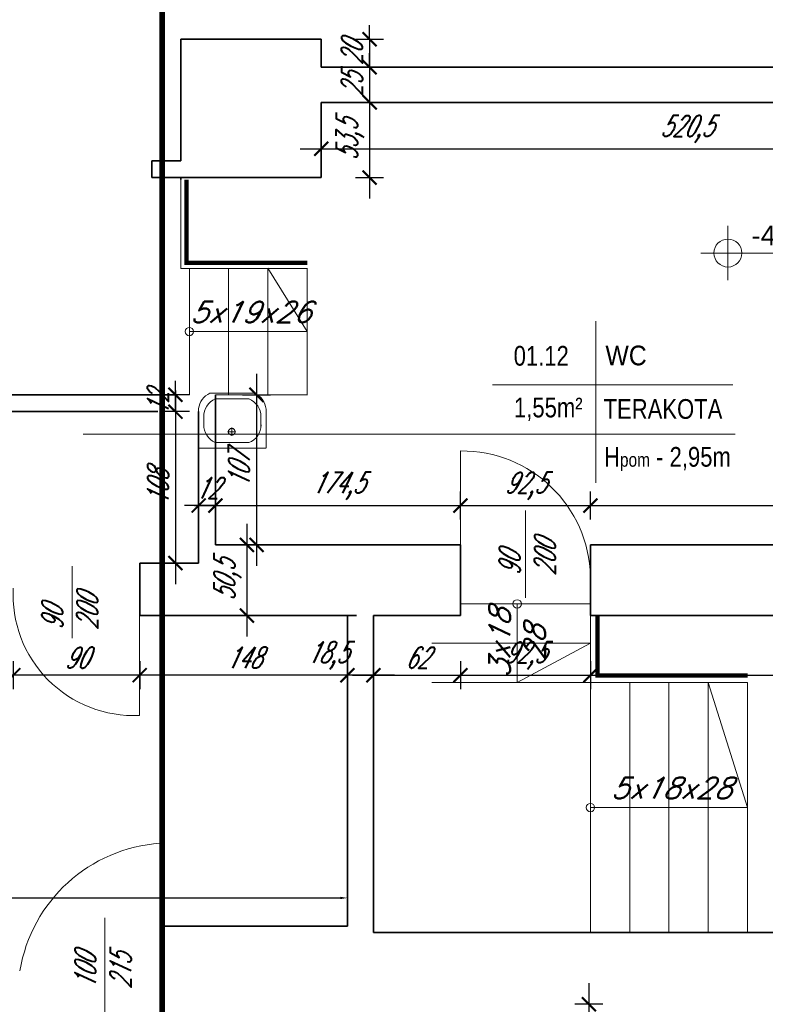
# Model space of a CAD drawing. Header units: millimetres. Extents: x 402 to 79005, y -7782 to 89952.
# Tile 242 of 256: x 26702 to 27234, y 36409 to 37111. Entities that reach past the tile are written whole.
import ezdxf
from ezdxf.enums import TextEntityAlignment as Align

# ---------------------------------------------------------------- set-up
doc = ezdxf.new("R2010")
doc.units = ezdxf.units.MM
doc.header["$LTSCALE"] = 10
doc.linetypes.add('DASHED', pattern=[19.05, 12.7, -6.35])
doc.layers.get('0').update_dxf_attribs({"lineweight": 0})
doc.layers.get('Defpoints').update_dxf_attribs({"color": 253})
for name, color, linetype, lineweight in [('01 parter - ściany', 253, 'Continuous', 35), ('03-02_schody', 253, 'Continuous', 5), ('03_drzwi', 253, 'Continuous', 15), ('05-01_wymiary', 253, 'Continuous', 5), ('05-03_opis', 253, 'Continuous', 5), ('07_wyposażenie', 253, 'Continuous', 5), ('0_A_GRANICA OPRACOWANIA', 1, 'Continuous', 0), ('0_A_WYMIAROWANIE', 1, 'Continuous', 5)]:
    doc.layers.add(name, color=color, linetype=linetype, lineweight=lineweight)
doc.styles.add('arial', font='ARIAL.TTF')
doc.styles.add('ariel', font='ARIAL.TTF', dxfattribs={"width": 0.8})
doc.styles.add('ariel_wym', font='simplex.shx', dxfattribs={"width": 0.65, "oblique": 25})
doc.styles.add('SIMPLEXD', font='simplex.shx', dxfattribs={"width": 0.6})
doc.dimstyles.new('1-100', dxfattribs={"dimtxt": 16, "dimasz": 5, "dimexe": 0, "dimexo": 0, "dimgap": 5, "dimtad": 1, "dimdec": 1, "dimtxsty": 'SIMPLEXD', "dimcen": 5, "dimclrt": 256, "dimadec": 0, "dimazin": 0, "dimtfac": 1, "dimtdec": 0, "dimtix": 1, "dimtmove": 1, "dimatfit": 3, "dimldrblk": 'LP', "dimfxl": 0, "dimarcsym": 0})
doc.dimstyles.new('ariel 50 wnętrze', dxfattribs={"dimtxt": 15, "dimasz": 10, "dimexe": 10, "dimexo": 0, "dimgap": 5, "dimtad": 1, "dimdec": 1, "dimrnd": 0.5, "dimtxsty": 'ariel_wym', "dimblk": 'ARCHTICK', "dimcen": 2.5, "dimdle": 15, "dimazin": 0, "dimtfac": 1, "dimtdec": 1, "dimtix": 1, "dimtmove": 0, "dimatfit": 3, "dimldrblk": 'DOT', "dimfxl": 0, "dimarcsym": 0})

# ---------------------------------------------------------------- blocks, each defined once
blk = doc.blocks.new('kota rzutowa')
at = {"ltscale": 0.5}
for p, q in [((0, -20.63), (0, 20.63)), ((-20.63, 0), (102.81, 0))]:
    blk.add_line(p, q, dxfattribs=at)
blk.add_circle((0, 0), 10.63, dxfattribs=at)
at = {"ltscale": 0.5, "style": 'arial'}
blk.add_attdef('POZ._POSADKI_WYKOŃCZONWJ', text='', height=15, dxfattribs=at).set_placement((17.95, 1.45), align=Align.BOTTOM_LEFT)
blk.add_attdef('POZ._POSADZKI_KONSTRUKCJA', text='', height=15, dxfattribs=at).set_placement((17.02, -5), align=Align.TOP_LEFT)
blk = doc.blocks.new('_ArchTick')
at = {"color": 0, "linetype": 'ByBlock', "const_width": 0.15}
blk.add_lwpolyline([(-0.5, -0.5), (0.5, 0.5)], dxfattribs=at)
blk = doc.blocks.new('*D244')
at = {"layer": '05-01_wymiary', "color": 0, "lineweight": -2}
for p, q in [((26954.35, 36653.57), (26954.35, 36633.57)), ((27016.28, 36653.57), (27016.28, 36633.57)), ((26939.35, 36643.57), (27031.28, 36643.57))]:
    blk.add_line(p, q, dxfattribs=at)
at = {"layer": 'Defpoints', "color": 0, "lineweight": 0}
for p in [(26954.35, 36686.05), (27016.28, 36686.05), (27016.28, 36643.57)]:
    blk.add_point(p, dxfattribs=at)
at = {"layer": '05-01_wymiary', "color": 0, "lineweight": -2, "xscale": 10, "yscale": 10, "zscale": 10, "rotation": 180}
blk.add_blockref('_ArchTick', (26954.35, 36643.57), dxfattribs=at)
at = {"layer": '05-01_wymiary', "color": 0, "lineweight": -2, "xscale": 10, "yscale": 10, "zscale": 10}
blk.add_blockref('_ArchTick', (27016.28, 36643.57), dxfattribs=at)
at = {"layer": '05-01_wymiary', "color": 0, "insert": (26985.32, 36656.07), "char_height": 15, "attachment_point": 5, "style": 'ariel_wym'}
blk.add_mtext('62', dxfattribs=at)
blk = doc.blocks.new('_Dot')
at = {"color": 0, "linetype": 'ByBlock', "lineweight": -2}
blk.add_line((-0.5, 0), (-1, 0), dxfattribs=at)
at = {"color": 0, "linetype": 'ByBlock', "const_width": 0.5}
blk.add_lwpolyline([(-0.25, 0, 1), (0.25, 0, 1)], format="xyb", close=True, dxfattribs=at)
blk = doc.blocks.new('*D245')
at = {"layer": '05-01_wymiary', "color": 0, "lineweight": -2}
for p, q in [((27016.28, 36653.57), (27016.28, 36633.57)), ((27108.91, 36653.57), (27108.91, 36633.57)), ((27001.28, 36643.57), (27123.91, 36643.57))]:
    blk.add_line(p, q, dxfattribs=at)
at = {"layer": 'Defpoints', "color": 0}
for p in [(27016.28, 36686.05), (27108.91, 36686.05), (27108.91, 36643.57)]:
    blk.add_point(p, dxfattribs=at)
at = {"layer": '05-01_wymiary', "color": 0, "lineweight": -2, "xscale": 10, "yscale": 10, "zscale": 10, "rotation": 180}
blk.add_blockref('_ArchTick', (27016.28, 36643.57), dxfattribs=at)
at = {"layer": '05-01_wymiary', "color": 0, "lineweight": -2, "xscale": 10, "yscale": 10, "zscale": 10}
blk.add_blockref('_ArchTick', (27108.91, 36643.57), dxfattribs=at)
at = {"layer": '05-01_wymiary', "color": 0, "insert": (27062.59, 36657.5), "char_height": 15, "attachment_point": 5, "style": 'ariel_wym'}
blk.add_mtext('92,5', dxfattribs=at)
blk = doc.blocks.new('*D246')
at = {"layer": '05-01_wymiary', "color": 0, "lineweight": -2}
for p, q in [((27108.91, 36653.57), (27108.91, 36633.57)), ((27501.83, 36653.57), (27501.83, 36633.57)), ((27093.91, 36643.57), (27516.83, 36643.57))]:
    blk.add_line(p, q, dxfattribs=at)
at = {"layer": 'Defpoints', "color": 0}
for p in [(27108.91, 36686.05), (27501.83, 36686.05), (27501.83, 36643.57)]:
    blk.add_point(p, dxfattribs=at)
at = {"layer": '05-01_wymiary', "color": 0, "lineweight": -2, "xscale": 10, "yscale": 10, "zscale": 10, "rotation": 180}
blk.add_blockref('_ArchTick', (27108.91, 36643.57), dxfattribs=at)
at = {"layer": '05-01_wymiary', "color": 0, "lineweight": -2, "xscale": 10, "yscale": 10, "zscale": 10}
blk.add_blockref('_ArchTick', (27501.83, 36643.57), dxfattribs=at)
at = {"layer": '05-01_wymiary', "color": 0, "insert": (27305.37, 36656.07), "char_height": 15, "attachment_point": 5, "style": 'ariel_wym'}
blk.add_mtext('393', dxfattribs=at)
blk = doc.blocks.new('*D275')
at = {"layer": '05-01_wymiary', "color": 0, "lineweight": -2}
for p, q in [((26935.85, 36653.57), (26935.85, 36633.57)), ((26954.35, 36653.57), (26954.35, 36633.57)), ((26969.35, 36643.57), (26920.85, 36643.57))]:
    blk.add_line(p, q, dxfattribs=at)
at = {"layer": 'Defpoints', "color": 0, "lineweight": 0}
for p in [(26935.85, 36686.05), (26954.35, 36686.05), (26935.85, 36643.57)]:
    blk.add_point(p, dxfattribs=at)
at = {"layer": '05-01_wymiary', "color": 0, "lineweight": -2, "xscale": 10, "yscale": 10, "zscale": 10, "rotation": 180}
blk.add_blockref('_ArchTick', (26935.85, 36643.57), dxfattribs=at)
at = {"layer": '05-01_wymiary', "color": 0, "lineweight": -2, "xscale": 10, "yscale": 10, "zscale": 10}
blk.add_blockref('_ArchTick', (26954.35, 36643.57), dxfattribs=at)
at = {"layer": '05-01_wymiary', "color": 0, "insert": (26921.6, 36657.5), "char_height": 15, "attachment_point": 5, "style": 'ariel_wym'}
blk.add_mtext('18,5', dxfattribs=at)
blk = doc.blocks.new('*D276')
at = {"layer": '05-01_wymiary', "color": 0, "lineweight": -2}
for p, q in [((26787.83, 36653.57), (26787.83, 36633.57)), ((26935.85, 36653.57), (26935.85, 36633.57)), ((26950.85, 36643.57), (26772.83, 36643.57))]:
    blk.add_line(p, q, dxfattribs=at)
at = {"layer": 'Defpoints', "color": 0, "lineweight": 0}
for p in [(26787.83, 36686.05), (26935.85, 36686.05), (26787.83, 36643.57)]:
    blk.add_point(p, dxfattribs=at)
at = {"layer": '05-01_wymiary', "color": 0, "lineweight": -2, "xscale": 10, "yscale": 10, "zscale": 10, "rotation": 180}
blk.add_blockref('_ArchTick', (26787.83, 36643.57), dxfattribs=at)
at = {"layer": '05-01_wymiary', "color": 0, "lineweight": -2, "xscale": 10, "yscale": 10, "zscale": 10}
blk.add_blockref('_ArchTick', (26935.85, 36643.57), dxfattribs=at)
at = {"layer": '05-01_wymiary', "color": 0, "insert": (26861.84, 36656.07), "char_height": 15, "attachment_point": 5, "style": 'ariel_wym'}
blk.add_mtext('148', dxfattribs=at)
blk = doc.blocks.new('*D277')
at = {"layer": '05-01_wymiary', "color": 0, "lineweight": -2}
for p, q in [((26697.83, 36653.57), (26697.83, 36633.57)), ((26787.83, 36653.57), (26787.83, 36633.57)), ((26802.83, 36643.57), (26682.83, 36643.57))]:
    blk.add_line(p, q, dxfattribs=at)
at = {"layer": 'Defpoints', "color": 0, "lineweight": 0}
for p in [(26697.83, 36688.62), (26787.83, 36686.05), (26697.83, 36643.57)]:
    blk.add_point(p, dxfattribs=at)
at = {"layer": '05-01_wymiary', "color": 0, "lineweight": -2, "xscale": 10, "yscale": 10, "zscale": 10, "rotation": 180}
blk.add_blockref('_ArchTick', (26697.83, 36643.57), dxfattribs=at)
at = {"layer": '05-01_wymiary', "color": 0, "lineweight": -2, "xscale": 10, "yscale": 10, "zscale": 10}
blk.add_blockref('_ArchTick', (26787.83, 36643.57), dxfattribs=at)
at = {"layer": '05-01_wymiary', "color": 0, "insert": (26742.83, 36656.07), "char_height": 15, "attachment_point": 5, "style": 'ariel_wym'}
blk.add_mtext('90', dxfattribs=at)
blk = doc.blocks.new('*D278')
at = {"layer": '05-01_wymiary', "color": 0, "lineweight": -2}
for p, q in [((26841.83, 36754.47), (26841.83, 36774.47)), ((27016.34, 36754.47), (27016.34, 36774.47)), ((26826.83, 36764.47), (27031.34, 36764.47))]:
    blk.add_line(p, q, dxfattribs=at)
at = {"layer": 'Defpoints', "color": 0}
for p in [(27016.34, 36764.47), (26841.83, 36736.42), (27016.34, 36736.42)]:
    blk.add_point(p, dxfattribs=at)
at = {"layer": '05-01_wymiary', "color": 0, "lineweight": -2, "xscale": 10, "yscale": 10, "zscale": 10, "rotation": 180}
blk.add_blockref('_ArchTick', (26841.83, 36764.47), dxfattribs=at)
at = {"layer": '05-01_wymiary', "color": 0, "lineweight": -2, "xscale": 10, "yscale": 10, "zscale": 10}
blk.add_blockref('_ArchTick', (27016.34, 36764.47), dxfattribs=at)
at = {"layer": '05-01_wymiary', "color": 0, "insert": (26929.09, 36778.4), "char_height": 15, "attachment_point": 5, "style": 'ariel_wym'}
blk.add_mtext('174,5', dxfattribs=at)
blk = doc.blocks.new('*D279')
at = {"layer": '05-01_wymiary', "color": 0, "lineweight": -2}
for p, q in [((27016.34, 36754.47), (27016.34, 36774.47)), ((27108.91, 36754.47), (27108.91, 36774.47)), ((27001.34, 36764.47), (27123.91, 36764.47))]:
    blk.add_line(p, q, dxfattribs=at)
at = {"layer": 'Defpoints', "color": 0}
for p in [(27108.91, 36764.47), (27016.34, 36736.42), (27108.91, 36736.42)]:
    blk.add_point(p, dxfattribs=at)
at = {"layer": '05-01_wymiary', "color": 0, "lineweight": -2, "xscale": 10, "yscale": 10, "zscale": 10, "rotation": 180}
blk.add_blockref('_ArchTick', (27016.34, 36764.47), dxfattribs=at)
at = {"layer": '05-01_wymiary', "color": 0, "lineweight": -2, "xscale": 10, "yscale": 10, "zscale": 10}
blk.add_blockref('_ArchTick', (27108.91, 36764.47), dxfattribs=at)
at = {"layer": '05-01_wymiary', "color": 0, "insert": (27062.63, 36778.4), "char_height": 15, "attachment_point": 5, "style": 'ariel_wym'}
blk.add_mtext('92,5', dxfattribs=at)
blk = doc.blocks.new('*D280')
at = {"layer": '05-01_wymiary', "color": 0, "lineweight": -2}
for p, q in [((27108.91, 36754.47), (27108.91, 36774.47)), ((27437.83, 36754.47), (27437.83, 36774.47)), ((27093.91, 36764.47), (27452.83, 36764.47))]:
    blk.add_line(p, q, dxfattribs=at)
at = {"layer": 'Defpoints', "color": 0}
for p in [(27437.83, 36764.47), (27108.91, 36736.42), (27437.83, 36736.42)]:
    blk.add_point(p, dxfattribs=at)
at = {"layer": '05-01_wymiary', "color": 0, "lineweight": -2, "xscale": 10, "yscale": 10, "zscale": 10, "rotation": 180}
blk.add_blockref('_ArchTick', (27108.91, 36764.47), dxfattribs=at)
at = {"layer": '05-01_wymiary', "color": 0, "lineweight": -2, "xscale": 10, "yscale": 10, "zscale": 10}
blk.add_blockref('_ArchTick', (27437.83, 36764.47), dxfattribs=at)
at = {"layer": '05-01_wymiary', "color": 0, "insert": (27273.37, 36776.97), "char_height": 15, "attachment_point": 5, "style": 'ariel_wym'}
blk.add_mtext('329', dxfattribs=at)
blk = doc.blocks.new('*D282')
at = {"layer": '05-01_wymiary', "color": 0, "lineweight": -2}
for p, q in [((26917.22, 37028.79), (26917.22, 37008.79)), ((27437.83, 37028.79), (27437.83, 37008.79)), ((26902.22, 37018.79), (27452.83, 37018.79))]:
    blk.add_line(p, q, dxfattribs=at)
at = {"layer": 'Defpoints', "color": 0}
for p in [(26917.22, 37051.84), (27437.83, 37051.84), (27437.83, 37018.79)]:
    blk.add_point(p, dxfattribs=at)
at = {"layer": '05-01_wymiary', "color": 0, "lineweight": -2, "xscale": 10, "yscale": 10, "zscale": 10, "rotation": 180}
blk.add_blockref('_ArchTick', (26917.22, 37018.79), dxfattribs=at)
at = {"layer": '05-01_wymiary', "color": 0, "lineweight": -2, "xscale": 10, "yscale": 10, "zscale": 10}
blk.add_blockref('_ArchTick', (27437.83, 37018.79), dxfattribs=at)
at = {"layer": '05-01_wymiary', "color": 0, "insert": (27177.53, 37032.72), "char_height": 15, "attachment_point": 5, "style": 'ariel_wym'}
blk.add_mtext('520,5', dxfattribs=at)
blk = doc.blocks.new('*D283')
at = {"layer": '05-01_wymiary', "color": 0, "lineweight": -2}
for p, q in [((26951.64, 37096.84), (26951.64, 37106.84)), ((26941.64, 37096.84), (26961.64, 37096.84)), ((26951.64, 37096.84), (26951.64, 37076.84)), ((26941.64, 37076.84), (26961.64, 37076.84)), ((26951.64, 37076.84), (26951.64, 37066.84))]:
    blk.add_line(p, q, dxfattribs=at)
at = {"layer": 'Defpoints', "color": 0}
for p in [(26917.22, 37096.84), (26917.22, 37076.84), (26951.64, 37076.84)]:
    blk.add_point(p, dxfattribs=at)
at = {"layer": '05-01_wymiary', "color": 0, "lineweight": -2, "xscale": 10, "yscale": 10, "zscale": 10}
for p, rotation in [((26951.64, 37096.84), 270), ((26951.64, 37076.84), 90)]:
    blk.add_blockref('_ArchTick', p, dxfattribs=dict(at, rotation=rotation))
at = {"layer": '05-01_wymiary', "color": 0, "insert": (26939.14, 37086.84), "char_height": 15, "attachment_point": 5, "rotation": 90, "style": 'ariel_wym'}
blk.add_mtext('20', dxfattribs=at)
blk = doc.blocks.new('*D284')
at = {"layer": '05-01_wymiary', "color": 0, "lineweight": -2}
for p, q in [((26951.64, 37076.84), (26951.64, 37086.84)), ((26941.64, 37076.84), (26961.64, 37076.84)), ((26951.64, 37076.84), (26951.64, 37051.84)), ((26941.64, 37051.84), (26961.64, 37051.84)), ((26951.64, 37051.84), (26951.64, 37041.84))]:
    blk.add_line(p, q, dxfattribs=at)
at = {"layer": 'Defpoints', "color": 0}
for p in [(26917.22, 37076.84), (26917.22, 37051.84), (26951.64, 37051.84)]:
    blk.add_point(p, dxfattribs=at)
at = {"layer": '05-01_wymiary', "color": 0, "lineweight": -2, "xscale": 10, "yscale": 10, "zscale": 10}
for p, rotation in [((26951.64, 37076.84), 270), ((26951.64, 37051.84), 90)]:
    blk.add_blockref('_ArchTick', p, dxfattribs=dict(at, rotation=rotation))
at = {"layer": '05-01_wymiary', "color": 0, "insert": (26939.14, 37064.34), "char_height": 15, "attachment_point": 5, "rotation": 90, "style": 'ariel_wym'}
blk.add_mtext('25', dxfattribs=at)
blk = doc.blocks.new('*D285')
at = {"layer": '05-01_wymiary', "color": 0, "lineweight": -2}
for p, q in [((26951.64, 37066.84), (26951.64, 36983.27)), ((26941.64, 37051.84), (26961.64, 37051.84)), ((26941.64, 36998.27), (26961.64, 36998.27))]:
    blk.add_line(p, q, dxfattribs=at)
at = {"layer": 'Defpoints', "color": 0}
for p in [(26917.22, 37051.84), (26917.22, 36998.27), (26951.64, 36998.27)]:
    blk.add_point(p, dxfattribs=at)
at = {"layer": '05-01_wymiary', "color": 0, "lineweight": -2, "xscale": 10, "yscale": 10, "zscale": 10}
for p, rotation in [((26951.64, 37051.84), 90), ((26951.64, 36998.27), 270)]:
    blk.add_blockref('_ArchTick', p, dxfattribs=dict(at, rotation=rotation))
at = {"layer": '05-01_wymiary', "color": 0, "insert": (26937.71, 37025.06), "char_height": 15, "attachment_point": 5, "rotation": 90, "style": 'ariel_wym'}
blk.add_mtext('53,5', dxfattribs=at)
blk = doc.blocks.new('*D286')
at = {"layer": '05-01_wymiary', "color": 0, "lineweight": -2}
for p, q in [((26871.11, 36858.42), (26871.11, 36721.42)), ((26861.11, 36843.42), (26881.11, 36843.42)), ((26861.11, 36736.42), (26881.11, 36736.42))]:
    blk.add_line(p, q, dxfattribs=at)
at = {"layer": 'Defpoints', "color": 0}
for p in [(26841.83, 36843.42), (26841.83, 36736.42), (26871.11, 36736.42)]:
    blk.add_point(p, dxfattribs=at)
at = {"layer": '05-01_wymiary', "color": 0, "lineweight": -2, "xscale": 10, "yscale": 10, "zscale": 10}
for p, rotation in [((26871.11, 36843.42), 90), ((26871.11, 36736.42), 270)]:
    blk.add_blockref('_ArchTick', p, dxfattribs=dict(at, rotation=rotation))
at = {"layer": '05-01_wymiary', "color": 0, "insert": (26858.61, 36789.92), "char_height": 15, "attachment_point": 5, "rotation": 90, "style": 'ariel_wym'}
blk.add_mtext('107', dxfattribs=at)
blk = doc.blocks.new('*D287')
at = {"layer": '05-01_wymiary', "color": 0, "lineweight": -2}
for p, q in [((26864.29, 36751.42), (26864.29, 36671.05)), ((26854.29, 36736.42), (26874.29, 36736.42)), ((26854.29, 36686.05), (26874.29, 36686.05))]:
    blk.add_line(p, q, dxfattribs=at)
at = {"layer": 'Defpoints', "color": 0, "lineweight": 0}
for p in [(26835.01, 36736.42), (26824.98, 36686.05), (26864.29, 36686.05)]:
    blk.add_point(p, dxfattribs=at)
at = {"layer": '05-01_wymiary', "color": 0, "lineweight": -2, "xscale": 10, "yscale": 10, "zscale": 10}
for p, rotation in [((26864.29, 36736.42), 90), ((26864.29, 36686.05), 270)]:
    blk.add_blockref('_ArchTick', p, dxfattribs=dict(at, rotation=rotation))
at = {"layer": '05-01_wymiary', "color": 0, "insert": (26850.36, 36711.23), "char_height": 15, "attachment_point": 5, "rotation": 90, "style": 'ariel_wym'}
blk.add_mtext('50,5', dxfattribs=at)
blk = doc.blocks.new('*D288')
at = {"layer": '05-01_wymiary', "color": 0, "lineweight": -2}
for p, q in [((26813.31, 36846.42), (26813.31, 36708.42)), ((26823.31, 36831.42), (26803.31, 36831.42)), ((26823.31, 36723.42), (26803.31, 36723.42))]:
    blk.add_line(p, q, dxfattribs=at)
at = {"layer": 'Defpoints', "color": 0}
for p in [(26829.83, 36831.42), (26813.31, 36723.42), (26829.83, 36723.42)]:
    blk.add_point(p, dxfattribs=at)
at = {"layer": '05-01_wymiary', "color": 0, "lineweight": -2, "xscale": 10, "yscale": 10, "zscale": 10}
for p, rotation in [((26813.31, 36831.42), 90), ((26813.31, 36723.42), 270)]:
    blk.add_blockref('_ArchTick', p, dxfattribs=dict(at, rotation=rotation))
at = {"layer": '05-01_wymiary', "color": 0, "insert": (26800.81, 36777.42), "char_height": 15, "attachment_point": 5, "rotation": 90, "style": 'ariel_wym'}
blk.add_mtext('108', dxfattribs=at)
blk = doc.blocks.new('*D289')
at = {"layer": '05-01_wymiary', "color": 0, "lineweight": -2}
for p, q in [((26829.83, 36754.47), (26829.83, 36774.47)), ((26841.83, 36754.47), (26841.83, 36774.47)), ((26829.83, 36764.47), (26819.83, 36764.47)), ((26841.83, 36764.47), (26829.83, 36764.47)), ((26841.83, 36764.47), (26851.83, 36764.47))]:
    blk.add_line(p, q, dxfattribs=at)
at = {"layer": 'Defpoints', "color": 0}
for p in [(26829.83, 36764.47), (26841.83, 36736.42), (26829.83, 36723.42)]:
    blk.add_point(p, dxfattribs=at)
at = {"layer": '05-01_wymiary', "color": 0, "lineweight": -2, "xscale": 10, "yscale": 10, "zscale": 10}
blk.add_blockref('_ArchTick', (26829.83, 36764.47), dxfattribs=at)
at = {"layer": '05-01_wymiary', "color": 0, "lineweight": -2, "xscale": 10, "yscale": 10, "zscale": 10, "rotation": 180}
blk.add_blockref('_ArchTick', (26841.83, 36764.47), dxfattribs=at)
at = {"layer": '05-01_wymiary', "color": 0, "insert": (26835.83, 36776.97), "char_height": 15, "attachment_point": 5, "style": 'ariel_wym'}
blk.add_mtext('12', dxfattribs=at)
blk = doc.blocks.new('*D290')
at = {"layer": '05-01_wymiary', "color": 0, "lineweight": -2}
for p, q in [((26813.31, 36843.42), (26813.31, 36853.42)), ((26823.31, 36843.42), (26803.31, 36843.42)), ((26813.31, 36831.42), (26813.31, 36843.42)), ((26823.31, 36831.42), (26803.31, 36831.42)), ((26813.31, 36831.42), (26813.31, 36821.42))]:
    blk.add_line(p, q, dxfattribs=at)
at = {"layer": 'Defpoints', "color": 0}
for p in [(26813.31, 36843.42), (26841.83, 36843.42), (26829.83, 36831.42)]:
    blk.add_point(p, dxfattribs=at)
at = {"layer": '05-01_wymiary', "color": 0, "lineweight": -2, "xscale": 10, "yscale": 10, "zscale": 10}
for p, rotation in [((26813.31, 36843.42), 270), ((26813.31, 36831.42), 90)]:
    blk.add_blockref('_ArchTick', p, dxfattribs=dict(at, rotation=rotation))
at = {"layer": '05-01_wymiary', "color": 0, "insert": (26800.81, 36837.42), "char_height": 15, "attachment_point": 5, "rotation": 90, "style": 'ariel_wym'}
blk.add_mtext('12', dxfattribs=at)
blk = doc.blocks.new('*D291')
at = {"layer": '05-01_wymiary', "color": 0, "lineweight": -2}
for p, q in [((26817.22, 37120.24), (26817.22, 37140.24)), ((26917.22, 37120.24), (26917.22, 37140.24)), ((26802.22, 37130.24), (26932.22, 37130.24))]:
    blk.add_line(p, q, dxfattribs=at)
at = {"layer": 'Defpoints', "color": 0}
for p in [(26917.22, 37130.24), (26817.22, 37096.84), (26917.22, 37096.84)]:
    blk.add_point(p, dxfattribs=at)
at = {"layer": '05-01_wymiary', "color": 0, "lineweight": -2, "xscale": 10, "yscale": 10, "zscale": 10, "rotation": 180}
blk.add_blockref('_ArchTick', (26817.22, 37130.24), dxfattribs=at)
at = {"layer": '05-01_wymiary', "color": 0, "lineweight": -2, "xscale": 10, "yscale": 10, "zscale": 10}
blk.add_blockref('_ArchTick', (26917.22, 37130.24), dxfattribs=at)
at = {"layer": '05-01_wymiary', "color": 0, "insert": (26867.22, 37142.74), "char_height": 15, "attachment_point": 5, "style": 'ariel_wym'}
blk.add_mtext('100', dxfattribs=at)
blk = doc.blocks.new('*D330')
at = {"layer": '05-01_wymiary', "color": 0, "lineweight": -2}
for p, q in [((27107.83, 36423.98), (27107.83, 35775.05)), ((27117.83, 36408.98), (27097.83, 36408.98)), ((27117.83, 35790.05), (27097.83, 35790.05))]:
    blk.add_line(p, q, dxfattribs=at)
at = {"layer": 'Defpoints', "color": 0}
for p in [(27153.83, 36408.98), (27107.83, 35790.05), (27153.83, 35790.05)]:
    blk.add_point(p, dxfattribs=at)
at = {"layer": '05-01_wymiary', "color": 0, "lineweight": -2, "xscale": 10, "yscale": 10, "zscale": 10}
for p, rotation in [((27107.83, 36408.98), 90), ((27107.83, 35790.05), 270)]:
    blk.add_blockref('_ArchTick', p, dxfattribs=dict(at, rotation=rotation))
at = {"layer": '05-01_wymiary', "color": 0, "insert": (27095.33, 36099.51), "char_height": 15, "attachment_point": 5, "rotation": 90, "style": 'ariel_wym'}
blk.add_mtext('619', dxfattribs=at)
blk = doc.blocks.new('UMYWALKA')
at = {"layer": '07_wyposażenie', "ltscale": 2}
for p, q in [((-0.19, 59.93), (-0.22, 0.02)), ((-0.13, 60), (34.72, 60.01)), ((28.13, 55.46), (18.63, 55.46)), ((4.7, 14.78), (4.69, 44.84)), ((43.69, 14.79), (43.68, 44.86)), ((48.67, 49.42), (48.69, 10.07)), ((10.67, 29.46), (18.17, 29.46)), ((14.42, 25.71), (14.42, 33.21)), ((35.41, 0.02), (0, 0)), ((28.16, 4.58), (18.65, 4.58))]:
    blk.add_line(p, q, dxfattribs=at)
blk.add_circle((14.42, 29.46), 3, dxfattribs=at)
for centre, radius, start, end in [((20.43, 38.66), 16.91, 89.66632, 158.55775), ((27.95, 38.52), 16.94, 21.6503, 90.35723), ((32.99, 43.23), 16.85, 21.56089, 85.17223), ((20.25, 21.5), 16.94, 203.3871, 272.09403), ((28.15, 21.51), 16.94, 267.95655, 336.66348), ((33.24, 16.72), 16.82, 276.00329, 336.78825)]:
    blk.add_arc(centre, radius, start, end, dxfattribs=at)
blk = doc.blocks.new('*D3738')
at = {"layer": '0_A_WYMIAROWANIE', "color": 0, "lineweight": -2}
for p, q in [((25879.15, 36479.79), (25879.15, 36484.79)), ((25884.15, 36484.79), (26930.85, 36484.79)), ((26935.85, 36479.79), (26935.85, 36484.79))]:
    blk.add_line(p, q, dxfattribs=at)
at = {"layer": '0_A_WYMIAROWANIE', "color": 0, "lineweight": 9}
for points in [[(25884.15, 36485.63), (25884.15, 36483.96), (25879.15, 36484.79)], [(26930.85, 36483.96), (26930.85, 36485.63), (26935.85, 36484.79)]]:
    blk.add_solid(points, dxfattribs=at)
at = {"layer": 'Defpoints', "color": 0, "lineweight": 9}
for p in [(26935.85, 36484.79), (25879.15, 36464.62), (26935.85, 36460.67)]:
    blk.add_point(p, dxfattribs=at)
at = {"layer": '0_A_WYMIAROWANIE', "insert": (26378.22, 36509.06), "char_height": 16, "attachment_point": 5, "style": 'SIMPLEXD'}
blk.add_mtext('{1056}', dxfattribs=at)
blk = doc.blocks.new('LP')
for p, q in [((0, 0), (-1, 0)), ((0, 1), (0, 0)), ((0, -1), (0, 0)), ((0, 0), (1, 0))]:
    blk.add_line(p, q)
at = {"const_width": 0.2}
blk.add_lwpolyline([(0.71, 0.71), (-0.71, -0.71)], dxfattribs=at)

msp = doc.modelspace()

# ---------------------------------------------------------------- linework, layer by layer
at = {"layer": '01 parter - ściany'}
for p, q in [((26817.216, 37096.844), (26917.216, 37096.844)), ((26817.216, 37096.844), (26817.216, 37010.273)), ((26917.216, 37076.844), (26917.216, 37096.844)), ((26917.216, 37076.844), (27437.835, 37076.844)), ((27437.835, 37051.844), (26917.216, 37051.844)), ((26917.216, 36998.273), (26917.216, 37051.844)), ((26796.525, 37010.273), (26817.216, 37010.273)), ((26796.525, 37010.273), (26796.525, 36998.273)), ((26796.525, 36998.273), (26917.216, 36998.273)), ((26817.216, 36998.273), (26817.216, 36996.844)), ((26656.653, 36843.422), (26812.653, 36843.422)), ((26841.835, 36736.422), (26841.835, 36843.422)), ((26656.653, 36831.421), (26800.653, 36831.422)), ((26829.835, 36831.422), (26829.835, 36723.422)), ((27016.34, 36736.422), (26841.835, 36736.422)), ((27016.278, 36736.422), (27016.278, 36686.047)), ((27437.835, 36736.422), (27108.912, 36736.422)), ((27108.912, 36736.422), (27108.912, 36686.047)), ((26787.835, 36723.422), (26829.835, 36723.422)), ((26787.835, 36723.422), (26787.835, 36686.047)), ((26942.353, 36686.047), (26787.621, 36686.047)), ((26935.853, 36464.619), (26935.853, 36686.047)), ((27016.278, 36686.047), (26954.353, 36686.047)), ((26954.353, 36460.047), (26954.353, 36686.047)), ((27501.835, 36686.047), (27108.912, 36686.047)), ((26935.853, 36464.619), (26802.71, 36464.619)), ((26802.71, 36464.619), (26802.71, 36408.98)), ((27252.521, 36460.047), (26954.353, 36460.047))]:
    msp.add_line(p, q, dxfattribs=at)
at = {"layer": '03-02_schody'}
for p, q in [((26817.216, 36996.844), (26817.216, 36933.422)), ((26817.216, 36933.422), (26907.216, 36933.422)), ((26823.216, 36933.422), (26823.216, 36843.422)), ((26851.216, 36933.422), (26851.216, 36843.479)), ((26879.216, 36843.479), (26879.216, 36933.544)), ((26907.216, 36888.422), (26879.216, 36933.544)), ((26907.216, 36933.544), (26907.216, 36843.479)), ((26823.216, 36888.422), (26907.216, 36888.422)), ((26841.835, 36843.422), (26907.316, 36843.422)), ((27016.278, 36694.326), (27108.912, 36694.326)), ((27056.726, 36638.326), (27056.726, 36694.326)), ((27108.912, 36638.326), (27108.912, 36686.047)), ((27108.912, 36666.326), (26995.91, 36666.326)), ((27056.726, 36638.326), (27108.912, 36666.326)), ((26995.91, 36638.326), (27108.912, 36638.326)), ((27108.912, 36638.326), (27220.912, 36638.326)), ((27108.912, 36460.047), (27108.912, 36638.326)), ((27136.912, 36460.047), (27136.912, 36638.326)), ((27164.912, 36460.047), (27164.912, 36638.326)), ((27192.912, 36460.047), (27192.912, 36638.326)), ((27220.912, 36549.186), (27192.912, 36638.326)), ((27220.912, 36460.047), (27220.912, 36638.326)), ((27108.912, 36549.186), (27220.912, 36549.186))]:
    msp.add_line(p, q, dxfattribs=at)
at = {"layer": '03-02_schody', "const_width": 3}
for points in [[(26821.216, 36996.844), (26821.216, 36937.422), (26907.216, 36937.422)], [(27220.912, 36643.326), (27113.912, 36643.326), (27113.912, 36686.047)]]:
    msp.add_lwpolyline(points, dxfattribs=at)
at = {"layer": '03-02_schody'}
for centre in [(26823.216, 36888.422), (27056.726, 36694.326), (27108.912, 36549.186)]:
    msp.add_circle(centre, 3, dxfattribs=at)
at = {"layer": '03_drzwi'}
for p, q in [((27016.384, 36803.349), (27016.319, 36703.349)), ((27062.595, 36698.713), (27062.615, 36761.027)), ((26739.672, 36669.996), (26739.692, 36721.208)), ((26787.621, 36614.831), (26787.621, 36704.831)), ((26802.459, 36523.757), (26802.459, 36433.757)), ((26762.955, 36401.448), (26762.975, 36470.527))]:
    msp.add_line(p, q, dxfattribs=at)
for centre, radius, start, end in [((27017.586, 36712.012), 91.345, 1.168237, 90.753698), ((26783.762, 36700.872), 86.127, 176.786082, 272.568611), ((26809.862, 36415.249), 108.761, 93.902996, 170.719738)]:
    msp.add_arc(centre, radius, start, end, dxfattribs=at)
at = {"layer": '05-03_opis'}
for p, q in [((27112.805, 36895.958), (27112.805, 36780.727)), ((27039.179, 36850.39), (27210.402, 36850.39)), ((26747.631, 36815.376), (27212.106, 36815.376))]:
    msp.add_line(p, q, dxfattribs=at)
at = {"layer": '0_A_GRANICA OPRACOWANIA', "color": 1, "linetype": 'DASHED', "const_width": 4}
msp.add_lwpolyline([(25790.687, 37678.946), (26803.781, 37678.946), (26803.781, 36285.024), (25790.687, 36285.024)], close=True, dxfattribs=at)

# ---------------------------------------------------------------- block references
at = {"layer": '01 parter - ściany', "xscale": -0.7999999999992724, "yscale": 0.7999999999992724, "zscale": 0.8, "rotation": 270}
msp.add_blockref('UMYWALKA', (26829.842, 36805.555), dxfattribs=at)
at = {"layer": '05-03_opis', "xscale": 0.9359999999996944, "yscale": 0.9359999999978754, "zscale": 0.9359999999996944}
msp.add_blockref('kota rzutowa', (27206.863, 36944.422), dxfattribs=at).add_auto_attribs({'POZ._POSADKI_WYKOŃCZONWJ': '-4,81m'})

# ---------------------------------------------------------------- texts
at = {"layer": '03_drzwi', "char_height": 15, "width": 160.59049, "attachment_point": 1, "rotation": 89.991501, "style": 'ariel_wym'}
for s, insert in [('90\\P200', (27044.008, 36714.522)), ('90\\P200', (26718.1, 36675.838)), ('100\\P215', (26741.696, 36420.056))]:
    msp.add_mtext(s, dxfattribs=dict(at, insert=insert))
at = {"layer": '05-03_opis', "lineweight": 0, "char_height": 15, "width": 55, "attachment_point": 5, "style": 'ariel_wym'}
for s, insert in [('{\\W1;5x19x26}', (26866.683, 36902.379)), ('{\\W1;5x18x28}', (27166.379, 36563.144))]:
    msp.add_mtext(s, dxfattribs=dict(at, insert=insert))
at = {"layer": '05-03_opis', "style": 'ariel'}
for s, insert, char_height, width, attachment_point in [('\\W0.9;{\\fArial|b0|i0|c238|p34;WC}', (27119.621, 36871.342), 14.05404, 213.9825, 4), ('{\\fArial|b0|i0|c238|p34;01.12}', (27073.915, 36871.102), 14.05404, 65.3476, 5), ('{\\fArial|b0|i0|c238|p34;1,55m²}', (27078.92, 36833.048), 14.05404, 65.3476, 5), ('TERAKOTA', (27118.302, 36833.213), 14.054, 193.6734, 4), ('{\\fArial|b0|i0|c238|p34; H\\H0.7x;pom\\H1.429x; - 2,95m}', (27114.273, 36797.703), 14.05404, 193.6734, 4)]:
    msp.add_mtext(s, dxfattribs=dict(at, insert=insert, char_height=char_height, width=width, attachment_point=attachment_point))
at = {"layer": '05-03_opis', "lineweight": 0, "insert": (27056.726, 36666.326), "char_height": 15, "width": 55, "attachment_point": 5, "rotation": 90, "style": 'ariel_wym'}
msp.add_mtext('{\\W1;3x18\\P28}', dxfattribs=at)

# ---------------------------------------------------------------- dimensions: what is measured, and where the dimension line sits
at = {"layer": '05-01_wymiary'}
for base, p1, p2, picture, middle in [((26917.216, 37130.235), (26817.216, 37096.844), (26917.216, 37096.844), '*D291', (26867.216, 37142.735)), ((27108.912, 36764.469), (27016.34, 36736.422), (27108.912, 36736.422), '*D279', (27062.626, 36778.398)), ((26829.835, 36764.469), (26841.835, 36736.422), (26829.835, 36723.422), '*D289', (26835.835, 36776.969)), ((27437.835, 36764.469), (27108.912, 36736.422), (27437.835, 36736.422), '*D280', (27273.373, 36776.969)), ((26697.835, 36643.572), (26787.835, 36686.047), (26697.835, 36688.619), '*D277', (26742.835, 36656.072)), ((26787.835, 36643.572), (26935.853, 36686.047), (26787.835, 36686.047), '*D276', (26861.844, 36656.072)), ((27108.912, 36643.572), (27016.278, 36686.047), (27108.912, 36686.047), '*D245', (27062.595, 36657.501)), ((27501.835, 36643.572), (27108.912, 36686.047), (27501.835, 36686.047), '*D246', (27305.373, 36656.072))]:
    dim = msp.add_linear_dim(base=base, p1=p1, p2=p2, dimstyle='ariel 50 wnętrze', override={"dimtmove": 1}, dxfattribs=at)
    dim.commit()
    dim.dimension.update_dxf_attribs({"geometry": picture, "text_midpoint": middle})
for base, p1, p2, picture, middle in [((26951.637, 37076.844), (26917.216, 37096.844), (26917.216, 37076.844), '*D283', (26939.137, 37086.844)), ((26871.11, 36736.422), (26841.835, 36843.422), (26841.835, 36736.422), '*D286', (26858.61, 36789.922)), ((26813.308, 36723.422), (26829.835, 36831.422), (26829.835, 36723.422), '*D288', (26800.808, 36777.422)), ((27107.83, 35790.047), (27153.835, 36408.98), (27153.835, 35790.047), '*D330', (27095.33, 36099.513))]:
    dim = msp.add_linear_dim(base=base, p1=p1, p2=p2, angle=90, dimstyle='ariel 50 wnętrze', dxfattribs=at)
    dim.commit()
    dim.dimension.update_dxf_attribs({"geometry": picture, "text_midpoint": middle})
for base, p1, p2, picture, middle in [((26951.637, 37051.844), (26917.216, 37076.844), (26917.216, 37051.844), '*D284', (26939.137, 37064.344)), ((26951.637, 36998.273), (26917.216, 37051.844), (26917.216, 36998.273), '*D285', (26937.708, 37025.059)), ((26813.308, 36843.422), (26829.835, 36831.422), (26841.835, 36843.422), '*D290', (26800.808, 36837.422)), ((26864.287, 36686.047), (26835.011, 36736.422), (26824.978, 36686.047), '*D287', (26850.358, 36711.234))]:
    dim = msp.add_linear_dim(base=base, p1=p1, p2=p2, angle=90, dimstyle='ariel 50 wnętrze', override={"dimtmove": 1}, dxfattribs=at)
    dim.commit()
    dim.dimension.update_dxf_attribs({"geometry": picture, "text_midpoint": middle})
for base, p1, p2, picture, middle in [((27437.835, 37018.788), (26917.216, 37051.844), (27437.835, 37051.844), '*D282', (27177.525, 37032.716)), ((27016.34, 36764.469), (26841.835, 36736.422), (27016.34, 36736.422), '*D278', (26929.087, 36778.398)), ((27016.278, 36643.572), (26954.353, 36686.047), (27016.278, 36686.047), '*D244', (26985.315, 36656.072))]:
    dim = msp.add_linear_dim(base=base, p1=p1, p2=p2, dimstyle='ariel 50 wnętrze', dxfattribs=at)
    dim.commit()
    dim.dimension.update_dxf_attribs({"geometry": picture, "text_midpoint": middle})
dim = msp.add_linear_dim(base=(26935.853, 36643.572), p1=(26954.353, 36686.047), p2=(26935.853, 36686.047), dimstyle='ariel 50 wnętrze', override={"dimtmove": 1}, dxfattribs=at)
dim.commit()
dim.dimension.update_dxf_attribs({"geometry": '*D275', "text_midpoint": (26921.604, 36643.572), "dimtype": 160})
at = {"layer": '0_A_WYMIAROWANIE', "color": 1}
dim = msp.add_linear_dim(base=(26935.853, 36484.792), p1=(25879.153, 36464.619), p2=(26935.853, 36460.672), text='{1056}', dimstyle='1-100', dxfattribs=at)
dim.commit()
dim.dimension.update_dxf_attribs({"geometry": '*D3738', "text_midpoint": (26378.217, 36496.056), "dimtype": 160})

doc.saveas('drawing.dxf')
